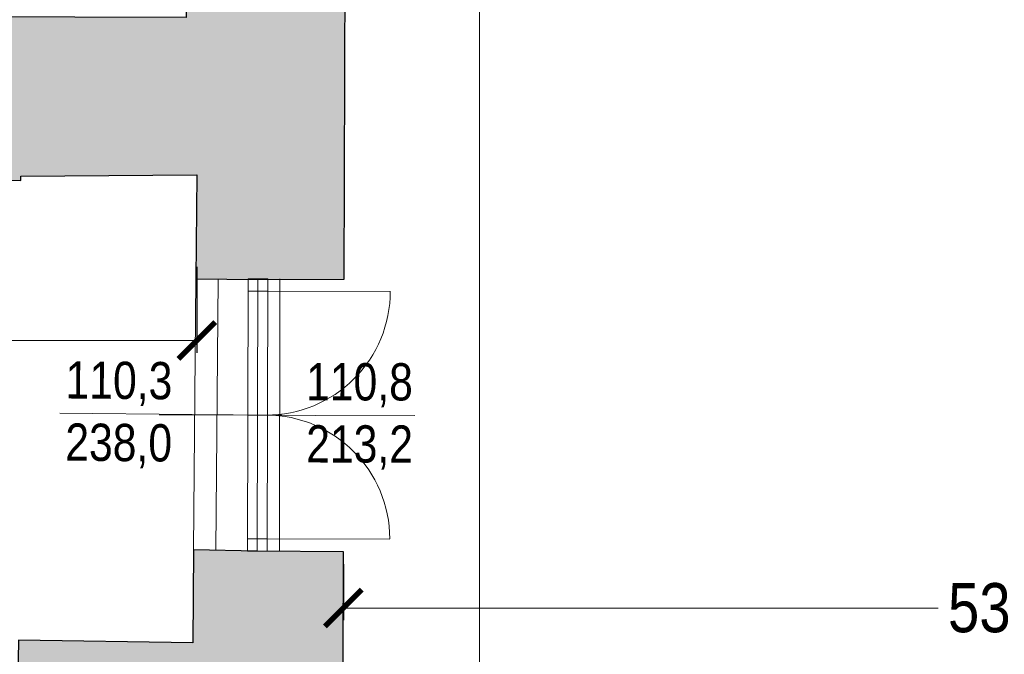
# Model space of a CAD drawing. Extents: x -6068 to 35118, y -17738 to 67348.
# Tile 235 of 243: x 1443 to 1844, y 22282 to 22540. Entities that reach past the tile are written whole.
import ezdxf

# ---------------------------------------------------------------- set-up
doc = ezdxf.new("R2010")
doc.units = 0
doc.header["$LTSCALE"] = 15
doc.linetypes.add('Continua', pattern=[0])
doc.linetypes.add('Cui_CONTINU', pattern=[0])
doc.layers.get('0').update_dxf_attribs({"linetype": 'CONTINUOUS'})
doc.layers.get('DEFPOINTS').update_dxf_attribs({"linetype": 'CONTINUOUS'})
for name, color, linetype, lineweight, true_color in [('Baie Architectural - Mesures - NIVEAUX - Style par défaut', 7, 'Continua', 0, 0x000000), ('Baie Architectural - Seuil - NIVEAUX - Style par défaut', 7, 'Continua', 0, 0x000000), ('EDL-Mesures et Cotes', 7, 'Continua', 0, 0xc0c0c0), ('Enveloppe - NIVEAUX - Style par défaut', 7, 'Continua', 0, 0x000000), ('Fenêtre - Cadre - NIVEAUX - Style par défaut', 7, 'Continua', 0, 0x000000), ('Fenêtre - Mesures - NIVEAUX - Style par défaut', 7, 'Continua', 0, 0x000000), ('Fenêtre - Ouvertures - NIVEAUX - Style par défaut', 7, 'Continua', 0, 0x000000), ('Fenêtre - Seuil - NIVEAUX - Style par défaut', 7, 'Continua', 0, 0x000000)]:
    doc.layers.add(name, color=color, linetype=linetype, lineweight=lineweight, true_color=true_color)
doc.layers.add('EDL_NIVEAU 1 murs & cloisons', color=5, linetype='CONTINUOUS')
doc.layers.add('PIS-fond de plan', color=7, linetype='Cui_CONTINU')
doc.styles.add('Arial Narrow', font='ARIALN.TTF')
doc.styles.add('MtXpl_Arial_Narrow', font='ARIALN.TTF')
doc.dimstyles.new('Côtes (ech cm) PIS', dxfattribs={"dimscale": 0, "dimtxt": 20, "dimasz": 15, "dimexe": 5, "dimexo": 5, "dimgap": 5, "dimtad": 0, "dimtih": 1, "dimtoh": 1, "dimdec": 0, "dimtxsty": 'Arial Narrow', "dimblk": 'ARCHTICK', "dimcen": 0, "dimclrd": 256, "dimclre": 256, "dimclrt": 256, "dimadec": 0, "dimazin": 0, "dimtfac": 1, "dimtdec": 0, "dimtmove": 2, "dimatfit": 3, "dimfxl": 30, "dimfxlon": 1, "dimlwd": 0, "dimarcsym": 0})

# ---------------------------------------------------------------- blocks, each defined once
blk = doc.blocks.new('EDP_Niveau 1_2025 09 17')
at = {"layer": 'EDL_NIVEAU 1 murs & cloisons', "linetype": 'Continuous', "ltscale": 0.08}
h = blk.add_hatch(color=9, dxfattribs=at)
h.dxf.hatch_style = 1
h.paths.add_polyline_path([(1575.58, -1439.64), (1517.88, -1439.63), (1517.88, -1433.69), (1510.86, -1433.71), (1510.91, -1440.56), (1510.93, -1458.63), (1420.29, -1458.4), (1418.18, -1492.42), (1416.18, -1492.45), (1416.25, -1498.45), (1421.3, -1498.45), (1421.2, -1524.89), (1443.67, -1524.97), (1443.68, -1523.28), (1515.28, -1522.71), (1514.91, -1565.03), (1540.11, -1565.25), (1575.22, -1565.1)])
h = blk.add_hatch(color=9, dxfattribs=at)
h.dxf.hatch_style = 1
h.paths.add_polyline_path([(1574.9, -1676.16), (1539.9, -1675.83), (1513.96, -1675.33), (1513.63, -1713.17), (1442.8, -1712.02), (1442.15, -1751.81), (1515.75, -1753.01), (1515.12, -1777.34), (1512.2, -1777.35), (1512.35, -1828.15), (1562.98, -1828.06), (1562.98, -1825.75), (1686.43, -1825.67), (1686.43, -1828.45), (1706.28, -1828.41), (1706.27, -1824.41), (1709.27, -1824.4), (1709.25, -1803.94), (1715.3, -1803.91), (1715.3, -1794.91), (1708.93, -1794.91), (1705.85, -1758.95), (1574.66, -1759.54)])
at = {"layer": 'Baie Architectural - Mesures - NIVEAUX - Style par défaut', "color": 103, "linetype": 'Continua', "lineweight": 13, "ltscale": 0.1, "true_color": 0x49c386}
for q in [(1459.52, -1619.71), (1563.43, -1620.61)]:
    blk.add_line((1513.44, -1620.17), q, dxfattribs=at)
at = {"layer": 'Baie Architectural - Seuil - NIVEAUX - Style par défaut', "color": 103, "linetype": 'Continua', "lineweight": 5, "ltscale": 0.1, "true_color": 0x49c386}
for p, q in [((1514.91, -1565.03), (1513.96, -1675.33)), ((1522.96, -1675.41), (1523.91, -1565.11))]:
    blk.add_line(p, q, dxfattribs=at)
at = {"layer": 'EDL_NIVEAU 1 murs & cloisons', "linetype": 'Continuous', "ltscale": 0.08}
for points in [[(1575.58, -1439.64), (1517.88, -1439.63), (1517.88, -1433.69), (1510.86, -1433.71), (1510.91, -1440.56), (1510.93, -1458.63), (1420.29, -1458.4), (1418.18, -1492.42), (1416.18, -1492.45), (1416.25, -1498.45), (1421.3, -1498.45), (1421.2, -1524.89), (1443.67, -1524.97), (1443.68, -1523.28), (1515.28, -1522.71), (1514.91, -1565.03), (1540.11, -1565.25), (1575.22, -1565.1), (1575.58, -1439.64)], [(1574.9, -1676.16), (1539.9, -1675.83), (1513.96, -1675.33), (1513.63, -1713.17), (1442.8, -1712.02), (1442.15, -1751.81), (1515.75, -1753.01), (1515.12, -1777.34), (1512.2, -1777.35), (1512.35, -1828.15), (1562.98, -1828.06), (1562.98, -1825.75), (1686.43, -1825.67), (1686.43, -1828.45), (1706.28, -1828.41), (1706.27, -1824.41), (1709.27, -1824.4), (1709.25, -1803.94), (1715.3, -1803.91), (1715.3, -1794.91), (1708.93, -1794.91), (1705.85, -1758.95), (1574.66, -1759.54), (1574.9, -1676.16)]]:
    blk.add_lwpolyline(points, close=True, dxfattribs=at)
at = {"layer": 'Enveloppe - NIVEAUX - Style par défaut', "color": 18, "linetype": 'Continua', "lineweight": 20, "ltscale": 0.1, "true_color": 0x000000}
for p, q in [((1575.22, -1565.1), (1575.58, -1439.64)), ((1421.2, -1524.89), (1443.67, -1524.97)), ((1443.67, -1524.97), (1443.68, -1523.28)), ((1443.68, -1523.28), (1515.28, -1522.71)), ((1515.28, -1522.71), (1514.91, -1565.03)), ((1514.91, -1565.03), (1523.91, -1565.11)), ((1513.96, -1675.33), (1513.63, -1713.17)), ((1522.96, -1675.41), (1513.96, -1675.33)), ((1548.9, -1675.85), (1539.9, -1675.83)), ((1574.9, -1676.16), (1548.9, -1675.85)), ((1574.66, -1759.54), (1574.9, -1676.16)), ((1513.63, -1713.17), (1442.8, -1712.02))]:
    blk.add_line(p, q, dxfattribs=at)
at = {"layer": 'Fenêtre - Cadre - NIVEAUX - Style par défaut', "color": 161, "linetype": 'Continua', "lineweight": 13, "ltscale": 0.1, "true_color": 0x7599ff}
for p, q in [((1535.9, -1675.82), (1536.12, -1565.06)), ((1536.11, -1570.06), (1536.12, -1565.06)), ((1536.12, -1565.06), (1544.12, -1565.08)), ((1536.12, -1565.06), (1544.12, -1565.08)), ((1544.12, -1565.08), (1543.9, -1675.84)), ((1544.12, -1565.08), (1544.11, -1570.08)), ((1544.11, -1570.08), (1536.11, -1570.06)), ((1535.9, -1675.82), (1535.91, -1670.82)), ((1535.91, -1670.82), (1543.91, -1670.84)), ((1543.91, -1670.84), (1543.9, -1675.84)), ((1543.9, -1675.84), (1535.9, -1675.82)), ((1543.9, -1675.84), (1535.9, -1675.82))]:
    blk.add_line(p, q, dxfattribs=at)
at = {"layer": 'Fenêtre - Mesures - NIVEAUX - Style par défaut', "color": 161, "linetype": 'Continua', "lineweight": 13, "ltscale": 0.1, "true_color": 0x7599ff}
for q in [(1500.01, -1620.37), (1603.93, -1620.57)]:
    blk.add_line((1550.01, -1620.47), q, dxfattribs=at)
at = {"layer": 'Fenêtre - Ouvertures - NIVEAUX - Style par défaut', "color": 161, "linetype": 'Continua', "lineweight": 13, "ltscale": 0.1, "true_color": 0x7599ff}
for p, q in [((1544.11, -1570.08), (1536.11, -1570.06)), ((1543.61, -1570.07), (1593.99, -1570.17)), ((1544.01, -1620.46), (1536.01, -1620.44)), ((1544.01, -1620.46), (1536.01, -1620.44)), ((1543.91, -1670.84), (1535.91, -1670.82)), ((1543.41, -1670.84), (1593.79, -1670.93))]:
    blk.add_line(p, q, dxfattribs=at)
at = {"layer": 'Fenêtre - Ouvertures - NIVEAUX - Style par défaut', "color": 161, "linetype": 'Continua', "lineweight": 5, "ltscale": 0.1, "true_color": 0x7599ff}
for centre, start, end in [((1543.61, -1570.07), 269.889, 0), ((1543.41, -1670.84), 0, 89.8892)]:
    blk.add_arc(centre, 50.38, start, end, dxfattribs=at)
at = {"layer": 'Fenêtre - Seuil - NIVEAUX - Style par défaut', "color": 161, "linetype": 'Continua', "lineweight": 5, "ltscale": 0.1, "true_color": 0x7599ff}
for p, q in [((1540.12, -1565.07), (1539.9, -1675.83)), ((1548.9, -1675.85), (1549.12, -1565.08))]:
    blk.add_line(p, q, dxfattribs=at)
at = {"layer": 'Baie Architectural - Mesures - NIVEAUX - Style par défaut', "color": 103, "linetype": 'Continuous', "true_color": 0x49c386, "style": 'MtXpl_Arial_Narrow'}
for s, p in [('110,3', (1461.85, -1613.69)), ('238,0', (1461.74, -1638.99))]:
    blk.add_text(s, height=15.153, rotation=359.5056, dxfattribs=at).set_placement(p)
at = {"layer": 'Fenêtre - Mesures - NIVEAUX - Style par défaut', "color": 161, "linetype": 'Continuous', "true_color": 0x7599ff, "style": 'MtXpl_Arial_Narrow'}
for s, p in [('110,8', (1559.71, -1614.44)), ('213,2', (1559.76, -1639.74))]:
    blk.add_text(s, height=15.153, rotation=359.889, dxfattribs=at).set_placement(p)
blk = doc.blocks.new('_ArchTick')
at = {"color": 0, "linetype": 'ByBlock', "const_width": 0.15}
blk.add_lwpolyline([(-0.5, -0.5), (0.5, 0.5)], dxfattribs=at)
blk = doc.blocks.new('*D313')
at = {"layer": 'DEFPOINTS', "color": 0, "linetype": 'Continuous', "ltscale": 0.08, "transparency": 16777216}
for p in [(614.17, 22479.63), (1515.28, 22477.29), (1515.28, 22409.89)]:
    blk.add_point(p, dxfattribs=at)
at = {"layer": 'EDL-Mesures et Cotes', "linetype": 'Continuous', "lineweight": -2, "ltscale": 0.08, "transparency": 16777216}
for p, q in [((614.17, 22439.89), (614.17, 22404.89)), ((1515.28, 22439.89), (1515.28, 22404.89))]:
    blk.add_line(p, q, dxfattribs=at)
at = {"layer": 'EDL-Mesures et Cotes', "linetype": 'Continuous', "lineweight": 0, "ltscale": 0.08, "transparency": 16777216}
for p, q in [((614.17, 22409.89), (1279.23, 22409.89)), ((1515.28, 22409.89), (1322.3, 22409.89))]:
    blk.add_line(p, q, dxfattribs=at)
at = {"layer": 'EDL-Mesures et Cotes', "linetype": 'Continuous', "lineweight": 0, "ltscale": 0.08, "transparency": 16777216, "xscale": 15, "yscale": 15, "zscale": 15, "rotation": 180}
blk.add_blockref('_ArchTick', (614.17, 22409.89), dxfattribs=at)
at = {"layer": 'EDL-Mesures et Cotes', "linetype": 'Continuous', "lineweight": 0, "ltscale": 0.08, "transparency": 16777216, "xscale": 15, "yscale": 15, "zscale": 15}
blk.add_blockref('_ArchTick', (1515.28, 22409.89), dxfattribs=at)
at = {"layer": 'EDL-Mesures et Cotes', "linetype": 'Continuous', "ltscale": 0.08, "transparency": 16777216, "insert": (1300.77, 22409.89), "char_height": 20, "attachment_point": 5, "style": 'Arial Narrow'}
blk.add_mtext('901', dxfattribs=at)
blk = doc.blocks.new('*D316')
at = {"layer": 'DEFPOINTS', "color": 0, "linetype": 'Continuous', "ltscale": 0.08, "transparency": 16777216}
for p in [(2104.92, 22327.86), (1574.9, 22323.84), (2104.92, 22301.04)]:
    blk.add_point(p, dxfattribs=at)
at = {"layer": 'EDL-Mesures et Cotes', "linetype": 'Continuous', "lineweight": -2, "ltscale": 0.08, "transparency": 16777216}
for p, q in [((2104.92, 22322.86), (2104.92, 22296.04)), ((1574.9, 22318.84), (1574.9, 22296.04))]:
    blk.add_line(p, q, dxfattribs=at)
at = {"layer": 'EDL-Mesures et Cotes', "linetype": 'Continuous', "lineweight": 0, "ltscale": 0.08, "transparency": 16777216}
for p, q in [((1574.9, 22301.04), (1816.82, 22301.04)), ((2104.92, 22301.04), (1863, 22301.04))]:
    blk.add_line(p, q, dxfattribs=at)
at = {"layer": 'EDL-Mesures et Cotes', "linetype": 'Continuous', "lineweight": 0, "ltscale": 0.08, "transparency": 16777216, "xscale": 15, "yscale": 15, "zscale": 15, "rotation": 180}
blk.add_blockref('_ArchTick', (1574.9, 22301.04), dxfattribs=at)
at = {"layer": 'EDL-Mesures et Cotes', "linetype": 'Continuous', "lineweight": 0, "ltscale": 0.08, "transparency": 16777216, "xscale": 15, "yscale": 15, "zscale": 15}
blk.add_blockref('_ArchTick', (2104.92, 22301.04), dxfattribs=at)
at = {"layer": 'EDL-Mesures et Cotes', "linetype": 'Continuous', "ltscale": 0.08, "transparency": 16777216, "insert": (1839.91, 22301.04), "char_height": 20, "attachment_point": 5, "style": 'Arial Narrow'}
blk.add_mtext('530', dxfattribs=at)
blk = doc.blocks.new('*D317')
at = {"layer": 'DEFPOINTS', "color": 0, "linetype": 'Continuous', "ltscale": 0.08, "transparency": 16777216}
for p in [(1630.28, 22923.41), (1700.38, 22923.41), (1705.85, 22241.05)]:
    blk.add_point(p, dxfattribs=at)
at = {"layer": 'EDL-Mesures et Cotes', "linetype": 'Continuous', "lineweight": -2, "ltscale": 0.08, "transparency": 16777216}
for p, q in [((1660.28, 22923.41), (1625.28, 22923.41)), ((1660.28, 22241.05), (1625.28, 22241.05))]:
    blk.add_line(p, q, dxfattribs=at)
at = {"layer": 'EDL-Mesures et Cotes', "linetype": 'Continuous', "lineweight": 0, "ltscale": 0.08, "transparency": 16777216}
for p, q in [((1630.28, 22923.41), (1630.28, 22597.44)), ((1630.28, 22241.05), (1630.28, 22567.02))]:
    blk.add_line(p, q, dxfattribs=at)
at = {"layer": 'EDL-Mesures et Cotes', "linetype": 'Continuous', "lineweight": 0, "ltscale": 0.08, "transparency": 16777216, "xscale": 15, "yscale": 15, "zscale": 15}
for p, rotation in [((1630.28, 22923.41), 90), ((1630.28, 22241.05), 270)]:
    blk.add_blockref('_ArchTick', p, dxfattribs=dict(at, rotation=rotation))
at = {"layer": 'EDL-Mesures et Cotes', "linetype": 'Continuous', "ltscale": 0.08, "transparency": 16777216, "insert": (1630.28, 22582.23), "char_height": 20, "attachment_point": 5, "style": 'Arial Narrow'}
blk.add_mtext('682', dxfattribs=at)

msp = doc.modelspace()

# ---------------------------------------------------------------- block references
at = {"layer": 'PIS-fond de plan'}
msp.add_blockref('EDP_Niveau 1_2025 09 17', (0, 24000), dxfattribs=at)

# ---------------------------------------------------------------- dimensions: what is measured, and where the dimension line sits
at = {"layer": 'EDL-Mesures et Cotes', "linetype": 'Continuous', "ltscale": 0.08}
dim = msp.add_linear_dim(base=(1630.28, 22923.41), p1=(1705.85, 22241.05), p2=(1700.38, 22923.41), angle=90, dimstyle='Côtes (ech cm) PIS', override={"dimscale": 1}, dxfattribs=at)
dim.commit()
dim.dimension.update_dxf_attribs({"geometry": '*D317', "text_midpoint": (1630.28, 22582.23)})
dim = msp.add_linear_dim(base=(1515.28, 22409.89), p1=(614.17, 22479.63), p2=(1515.28, 22477.29), dimstyle='Côtes (ech cm) PIS', override={"dimscale": 1}, dxfattribs=at)
dim.commit()
dim.dimension.update_dxf_attribs({"geometry": '*D313', "text_midpoint": (1300.77, 22409.89), "dimtype": 160})
dim = msp.add_linear_dim(base=(2104.92, 22301.04), p1=(1574.9, 22323.84), p2=(2104.92, 22327.86), dimstyle='Côtes (ech cm) PIS', override={"dimscale": 1}, dxfattribs=at)
dim.commit()
dim.dimension.update_dxf_attribs({"geometry": '*D316', "text_midpoint": (1839.91, 22301.04)})

doc.saveas('drawing.dxf')
